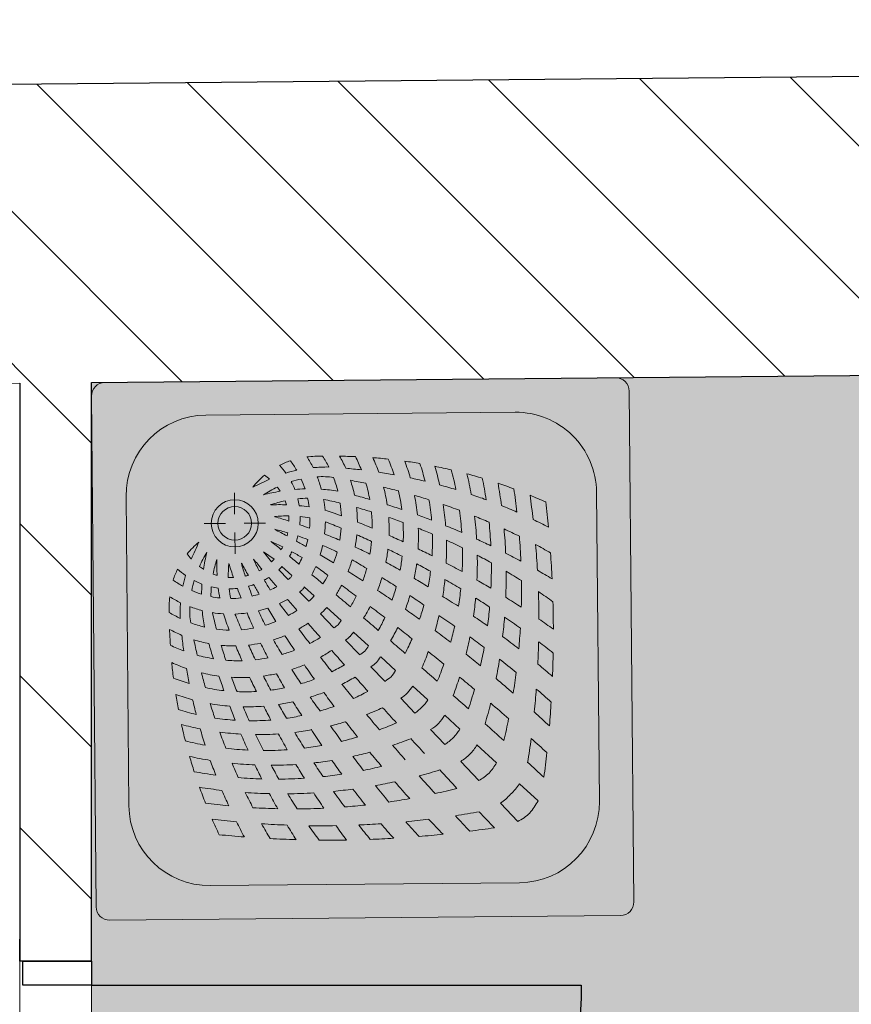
# Model space of a CAD drawing. Header units: millimetres. Extents: x -40063 to 512011, y 350190 to 687060.
# Tile 249 of 256: x 257473 to 258865, y 447382 to 449030. Entities that reach past the tile are written whole.
import ezdxf
from ezdxf.enums import TextEntityAlignment as Align

# ---------------------------------------------------------------- set-up
doc = ezdxf.new("R2010")
doc.units = ezdxf.units.MM
doc.layers.get('0').update_dxf_attribs({"color": 8})
for name, color, linetype in [('Elementy Modelu - Strefy', 8, 'Continuous'), ('Konstrukcja - Ściany zew', 8, 'Continuous'), ('Wnętrze - Umeblowanie', 8, 'Continuous')]:
    doc.layers.add(name, color=color, linetype=linetype)
doc.styles.get("Standard").update_dxf_attribs({"font": 'arial.ttf'})
pattern_1 = [(45, (2007650.3, -1666877.53), (-127.279217, 127.279217), [])]

# ---------------------------------------------------------------- blocks, each defined once
blk = doc.blocks.new('prysznice_0.47_92', base_point=(4415806.5, -2103567.2))
at = {"layer": 'Elementy Modelu - Strefy', "linetype": 'Continuous', "lineweight": 0}
blk.add_hatch(color=255, dxfattribs=at).paths.add_polyline_path([(4416869, -2102322.4), (4414216.5, -2102322.4), (4414240.6, -2104922.4), (4416869, -2104922.4)])
at = {"linetype": 'Continuous', "lineweight": 0, "flags": 1}
for tag in ['ROOM_NAME', 'ROOM_NUMBER', 'ROOM_AREA', 'ROOM_PERIM', 'ROOM_WALLS_SURF', 'ROOM_DOORS_SURF', 'ROOM_WINDS_SURF', 'ROOM_BASELEV', 'ROOM_HEIGHT', 'ROOM_NET_AREA', 'ROOM_REDUCED_AREA', 'ROOM_CALC_AREA', 'ROOM_VOLUME']:
    blk.add_attdef(tag, text='', height=200, dxfattribs=at).set_placement((4415806.5, -2103624.3), align=Align.BOTTOM_LEFT)
blk = doc.blocks.new('Symbol Brodzik 16_2')
at = {"layer": 'Wnętrze - Umeblowanie', "color": 252, "linetype": 'Continuous', "lineweight": 5}
for p, q in [((877.6, 900), (22.6, 900)), ((0.1, 22.5), (0.1, 877.5)), ((900.1, 22.5), (900.1, 877.5)), ((708.8, 843.8), (191.3, 843.8)), ((56.3, 191.2), (56.3, 708.8)), ((237.9, 713.4), (237.9, 677.7)), ((843.8, 191.2), (843.8, 708.8)), ((222.3, 662.2), (186.7, 662.2)), ((289, 662.2), (253.4, 662.2)), ((237.9, 646.7), (237.9, 611)), ((303.1, 601.4), (285.8, 614.3)), ((298.6, 597), (285.8, 614.3)), ((326.3, 567.3), (310.9, 583.8)), ((332.8, 573.8), (316.3, 589.1)), ((360.6, 530.5), (345.5, 546.7)), ((369.5, 539.5), (353.4, 554.6)), ((414.4, 497.7), (390.4, 520)), ((402.4, 485.6), (380, 509.6)), ((460.1, 455.1), (435.1, 478.4)), ((444.9, 440), (421.6, 465)), ((504.6, 413.7), (480, 436.6)), ((486.4, 395.4), (463.5, 420)), ((558.4, 363.5), (533.3, 387)), ((536.5, 341.6), (513.1, 366.8)), ((611.4, 314.2), (586.2, 337.6)), ((585.9, 288.6), (562.4, 313.8)), ((672.3, 257.5), (639.9, 287.6)), ((642.6, 227.8), (612.4, 260.2)), ((741.2, 193.2), (710.4, 221.9)), ((706.8, 158.9), (678.1, 189.6)), ((708.8, 56.2), (191.3, 56.2)), ((877.6, 0), (22.6, 0))]:
    blk.add_line(p, q, dxfattribs=at)
for radius in [39.4, 28.1]:
    blk.add_circle((237.9, 662.2), radius, dxfattribs=at)
for centre, radius, start, end in [((22.6, 877.5), 22.5, 90, 180), ((877.6, 877.5), 22.5, 0, 90), ((191.3, 708.8), 135, 90, 180), ((708.8, 708.8), 135, 0, 90), ((374.7, 636.4), 136.6, 108.2589, 116.5791), ((220.9, 672.4), 126.6, 35.2917, 42.9165), ((200.5, 669.4), 163.2, 29.6354, 36.3675), ((380, 567.9), 205.3, 88.3128, 95.6344), ((193.4, 668.2), 196.3, 25.9651, 31.9952), ((219, 667.5), 197.6, 26.2829, 32.3063), ((395.4, -91.5), 864.6, 86.9845, 88.7448), ((221.1, 663.6), 222, 23.6301, 29.5143), ((202.7, 655.5), 265.1, 20.8026, 26.059), ((395.4, -91.5), 864.6, 83.3288, 85.055), ((215.6, 651.8), 280.4, 19.5061, 24.9124), ((192.8, 643.9), 327.2, 17.2778, 22.1643), ((395.4, -91.5), 864.6, 79.7831, 81.4836), ((191.1, 641.3), 354.1, 15.4246, 20.2098), ((158.7, 633.5), 409.9, 13.5731, 17.8969), ((374.7, 636.4), 136.6, 129.196, 140.9462), ((235.4, 665.6), 93.2, 48.7297, 55.3816), ((390.6, 519.6), 235.5, 101.8201, 106.3724), ((390.6, 519.6), 235.5, 88.6469, 95.0662), ((335.7, -157.6), 914.5, 82.7867, 84.4272), ((390.6, 519.6), 235.5, 81.5102, 81.7327), ((335.7, -157.6), 914.5, 79.3162, 80.9273), ((91.4, 620.8), 500.5, 11.8149, 15.5001), ((395.4, -91.5), 864.6, 76.2338, 78.0955), ((68.3, 610.9), 550.3, 10.9345, 14.4671), ((-112.4, 1576.4), 935.1, 294.0484, 295.9579), ((385.9, 555.8), 183, 101.3677, 106.7778), ((220.9, 672.4), 126.6, 21.1122, 27.6146), ((200.5, 669.4), 163.2, 17.6042, 23.8079), ((384.8, 618.5), 120.4, 80.9202, 93.938), ((193.4, 668.2), 196.3, 14.6813, 21.0162), ((234.2, -308.9), 1059.9, 80.7899, 80.837), ((219, 667.5), 197.6, 13.8019, 20.7098), ((221.1, 663.6), 222, 11.3577, 18.0521), ((234.2, -308.9), 1059.9, 77.8137, 79.2341), ((207.7, 655.7), 260.2, 9.8051, 15.9308), ((335.7, -157.6), 914.5, 75.9876, 77.5746), ((7.9, 599.1), 635.5, 9.7539, 12.944), ((395.4, -91.5), 864.6, 72.6704, 74.4434), ((-79.7, 590.9), 746.4, 8.2388, 11.0494), ((395.4, -91.5), 864.6, 68.9788, 70.8399), ((-197.6, 578.4), 888.9, 7.0667, 9.5129), ((385.9, 555.8), 183, 114.6682, 122.9443), ((361.1, 416.1), 302.7, 98.8716, 104.2822), ((235.4, 665.6), 93.2, 32.1387, 37.3696), ((361.1, 416.1), 302.7, 90.9431, 94.1785), ((361.1, 416.1), 302.7, 80.5246, 85.8025), ((234.2, -308.9), 1059.9, 74.7822, 76.1739), ((218.9, 651.9), 277.2, 8.1122, 14.298), ((192.8, 643.9), 327.2, 6.8416, 12.3555), ((335.7, -157.6), 914.5, 72.6385, 74.4189), ((-387.1, 557.8), 1103.9, 6.1761, 8.2184), ((366.8, 477.9), 225.7, 101.3517, 107.6931), ((237.9, 662.1), 67.7, 26.6695, 27), ((311.3, 389.2), 303.6, 87.4738, 92.4325), ((235.4, 665.6), 93.2, 16.8111, 21.1202), ((359.1, 534.3), 168.8, 89.6302, 95.1753), ((220.9, 672.4), 126.6, 8.378, 13.7023), ((200.5, 669.4), 163.2, 6.7115, 11.9035), ((302.9, 275.5), 433.5, 75.0459, 78.8273), ((193.4, 668.2), 196.3, 4.2183, 9.5363), ((219, 667.5), 197.6, 1.6025, 7.7855), ((99.3, -526.4), 1279.6, 73.4331, 74.6143), ((234.2, -308.9), 1059.9, 71.9075, 73.2752), ((191.1, 641.3), 354.1, 5.2184, 10.5629), ((158.7, 633.5), 409.9, 4.3349, 9.1453), ((335.7, -157.6), 914.5, 69.2927, 70.9472), ((395.4, -91.5), 864.6, 65.1461, 67.0472), ((-758.8, 507.8), 1504.2, 5.9584, 7.5213), ((-1096.8, 492.2), 1866.4, 4.8823, 6.1801), ((311.3, 389.2), 303.6, 80.2718, 83.408), ((289.4, 355.6), 341.9, 68.1808, 73.0545), ((221.1, 663.6), 222, 359.6929, 6.0044), ((150.6, -319.6), 1047.7, 72.4325, 73.8593), ((207.7, 655.7), 260.2, 359.1728, 5.1844), ((99.3, -526.4), 1279.6, 70.9149, 72.0683), ((91.4, 620.8), 500.5, 3.9186, 8.0135), ((234.2, -308.9), 1059.9, 68.9949, 70.5553), ((68.3, 610.9), 550.3, 3.4001, 7.2825), ((335.7, -157.6), 914.5, 65.8073, 67.5698), ((325.5, 475.6), 198.2, 89.1874, 95.9965), ((3.2, -303.5), 1021.8, 71.4234, 72.8305), ((235.4, 665.6), 93.2, 359.6842, 5.0775), ((220.9, 672.4), 126.6, 353.8386, 0.11), ((325.5, 475.6), 198.2, 78.8788, 83.6226), ((200.5, 669.4), 163.2, 354.1913, 0.2556), ((193.4, 668.2), 196.3, 352.6245, 358.5286), ((161.1, 64), 641.3, 66.5712, 69.1241), ((-149.3, -781.7), 1560.9, 66.7074, 67.6945), ((150.6, -319.6), 1047.7, 69.3837, 70.7871), ((218.9, 651.9), 277.2, 357.4706, 3.6927), ((192.8, 643.9), 327.2, 357.326, 3.0068), ((99.3, -526.4), 1279.6, 68.541, 69.6743), ((7.9, 599.1), 635.5, 2.9751, 6.4514), ((234.2, -308.9), 1059.9, 66.1054, 67.5253), ((-79.7, 590.9), 746.4, 2.295, 5.3301), ((335.7, -157.6), 914.5, 62.1533, 63.9448), ((-722, -1235.3), 2148.1, 60.8239, 61.4453), ((172.3, 139.7), 528.8, 73.0453, 75.4872), ((235.4, 665.6), 93.2, 344.2911, 347.5452), ((3.2, -303.5), 1021.8, 69.3865, 70.3486), ((3.2, -303.5), 1021.8, 66.3258, 67.874), ((219, 667.5), 197.6, 349.7336, 355.6196), ((191.1, 641.3), 354.1, 356.003, 1.5769), ((150.6, -319.6), 1047.7, 66.495, 67.884), ((99.3, -526.4), 1279.6, 66.1047, 67.4125), ((-197.6, 578.4), 888.9, 1.9244, 4.5393), ((234.2, -308.9), 1059.9, 63.0798, 64.6149), ((263.7, 525.3), 136.6, 129.0538, 140.804), ((-676.3, 1012.4), 935.1, 334.0421, 335.9516), ((-5397.1, -6293.3), 8965.9, 50.42289, 50.56384), ((108.3, 213.3), 459.2, 62.8458, 65.562), ((220.9, 672.4), 126.6, 341.1955, 345.1989), ((-722, -1235.3), 2148.1, 59.8538, 60.3474), ((172.3, 139.7), 528.8, 69.2224, 71.1284), ((200.5, 669.4), 163.2, 343.2389, 347.4953), ((221.1, 663.6), 222, 348.8556, 354.1687), ((-172.8, -726.4), 1499.3, 64.757, 65.7943), ((207.7, 655.7), 260.2, 349.5692, 354.2534), ((-149.3, -781.7), 1560.9, 64.623, 65.5906), ((158.7, 633.5), 409.9, 355.9929, 1.0759), ((91.4, 620.8), 500.5, 356.746, 1.1309), ((150.6, -319.6), 1047.7, 63.4759, 65.0958), ((99.3, -526.4), 1279.6, 63.7037, 64.8768), ((-387.1, 557.8), 1103.9, 1.91, 4.0711), ((234.5, 664.6), 93.2, 214.6184, 221.2703), ((344.2, 514.1), 183, 147.0557, 155.3318), ((484, 539), 302.7, 165.7178, 171.1284), ((235.4, 665.6), 93.2, 328.887, 332.1066), ((220.9, 672.4), 126.6, 328.4757, 332.4216), ((108.3, 213.3), 459.2, 58.2405, 60.6812), ((193.4, 668.2), 196.3, 342.269, 346.9597), ((172.3, 139.7), 528.8, 63.4273, 66.3293), ((219, 667.5), 197.6, 338.4256, 343.8597), ((3.2, -303.5), 1021.8, 63.2147, 64.756), ((218.9, 651.9), 277.2, 348.1088, 352.6732), ((-172.8, -726.4), 1499.3, 62.5826, 63.6046), ((-149.3, -781.7), 1560.9, 62.6595, 63.6145), ((68.3, 610.9), 550.3, 356.558, 0.7271), ((-758.8, 507.8), 1504.2, 2.7123, 4.3514), ((234.2, -308.9), 1059.9, 59.8831, 61.4256), ((422.2, 533.2), 225.7, 162.3069, 168.6483), ((237.9, 662.1), 67.7, 243, 243.3305), ((510.9, 588.8), 303.6, 177.5675, 182.5262), ((424.4, 574.6), 198.2, 174.0035, 180.8126), ((1203.6, 896.9), 1021.8, 197.1695, 198.5766), ((760.4, 727.8), 528.8, 194.5128, 196.9547), ((2135.4, 1622.1), 2148.1, 208.5547, 209.1761), ((686.7, 791.8), 459.2, 204.438, 207.1542), ((7193.3, 6297.1), 8965.9, 219.43616, 219.57711), ((234.5, 664.6), 93.2, 313.4687, 315.4047), ((235.4, 665.6), 93.2, 314.5953, 316.5313), ((-5397.1, -6293.3), 8965.9, 50.17826, 50.31035), ((200.5, 669.4), 163.2, 332.066, 336.3044), ((-722, -1235.3), 2148.1, 58.4256, 59.1259), ((221.1, 663.6), 222, 337.8477, 343.1726), ((172.3, 139.7), 528.8, 57.2921, 60.3822), ((3.2, -303.5), 1021.8, 60.0048, 61.5377), ((192.8, 643.9), 327.2, 349.0008, 353.0845), ((7.9, 599.1), 635.5, 356.7869, 0.5306), ((150.6, -319.6), 1047.7, 60.4879, 61.9464), ((99.3, -526.4), 1279.6, 61.1733, 62.4624), ((-1096.8, 492.2), 1866.4, 2.2181, 3.5573), ((263.7, 525.3), 136.6, 153.4209, 161.7411), ((227.7, 679.2), 126.6, 227.0835, 234.7083), ((234.5, 664.6), 93.2, 232.6304, 237.8613), ((234.5, 664.6), 93.2, 248.8798, 253.1889), ((234.5, 664.6), 93.2, 297.8934, 301.113), ((227.7, 679.2), 126.6, 311.099, 312.8153), ((220.9, 672.4), 126.6, 317.1847, 318.901), ((193.4, 668.2), 196.3, 331.6521, 336.0954), ((108.3, 213.3), 459.2, 51.6933, 54.8257), ((-722, -1235.3), 2148.1, 56.8944, 57.6723), ((207.7, 655.7), 260.2, 339.384, 344.127), ((191.1, 641.3), 354.1, 347.9688, 351.9467), ((-172.8, -726.4), 1499.3, 60.527, 61.5397), ((158.7, 633.5), 409.9, 348.655, 352.3383), ((-149.3, -781.7), 1560.9, 60.573, 61.6817), ((-79.7, 590.9), 746.4, 356.8297, 0.1009), ((-197.6, 578.4), 888.9, 357.151, 359.9641), ((150.6, -319.6), 1047.7, 57.2873, 58.9284), ((99.3, -526.4), 1279.6, 58.4809, 59.7549), ((230.7, 699.5), 163.2, 233.6325, 240.3646), ((380.5, 509.4), 235.5, 163.6276, 168.1799), ((344.2, 514.1), 183, 163.2222, 168.6323), ((227.7, 679.2), 126.6, 242.3854, 248.8878), ((484, 539), 302.7, 175.8215, 179.0569), ((234.5, 664.6), 93.2, 264.9225, 270.3158), ((234.5, 664.6), 93.2, 282.4548, 285.7089), ((227.7, 679.2), 126.6, 297.5784, 301.5243), ((686.7, 791.8), 459.2, 209.3188, 211.7595), ((7193.3, 6297.1), 8965.9, 219.68965, 219.82174), ((230.7, 699.5), 163.2, 305.8661, 307.4927), ((200.5, 669.4), 163.2, 322.5073, 324.1339), ((-5397.1, -6293.3), 8965.9, 49.84635, 50.00011), ((219, 667.5), 197.6, 326.8839, 331.6539), ((218.9, 651.9), 277.2, 337.9613, 342.5935), ((-141.8, -444.4), 1190.7, 56.961, 58.3262), ((3.2, -303.5), 1021.8, 56.9406, 58.4743), ((91.4, 620.8), 500.5, 350.3185, 353.6011), ((-172.8, -726.4), 1499.3, 58.299, 59.4723), ((-149.3, -781.7), 1560.9, 58.5275, 59.521), ((-387.1, 557.8), 1103.9, 357.8977, 0.2141), ((230.7, 699.5), 163.2, 246.1921, 252.3958), ((365.8, 540.9), 168.8, 174.8247, 180.3698), ((227.7, 679.2), 126.6, 256.2977, 261.622), ((510.9, 588.8), 303.6, 186.592, 189.7282), ((227.7, 679.2), 126.6, 269.89, 276.1614), ((424.4, 574.6), 198.2, 186.3774, 191.1212), ((1203.6, 896.9), 1021.8, 199.6514, 200.6135), ((227.7, 679.2), 126.6, 284.8011, 288.8045), ((760.4, 727.8), 528.8, 198.8716, 200.7776), ((2135.4, 1622.1), 2148.1, 209.6526, 210.1462), ((230.7, 699.5), 163.2, 293.6956, 297.934), ((231.8, 706.7), 196.3, 305.3872, 307.0355), ((193.4, 668.2), 196.3, 322.9645, 324.6128), ((221.1, 663.6), 222, 326.5145, 331.2419), ((-2093.3, -2811.2), 4199.8, 52.9007, 53.3154), ((-722, -1235.3), 2148.1, 55.327, 56.1089), ((192.8, 643.9), 327.2, 339.8931, 344.0222), ((68.3, 610.9), 550.3, 350.4941, 353.5633), ((332.1, 520.1), 205.3, 174.3656, 181.6872), ((231.8, 706.7), 196.3, 238.0048, 244.0349), ((380.5, 509.4), 235.5, 174.9338, 181.3531), ((230.7, 699.5), 163.2, 258.0965, 263.2885), ((230.7, 699.5), 163.2, 269.7444, 275.8087), ((230.7, 699.5), 163.2, 282.5047, 286.7611), ((231.8, 706.7), 196.3, 293.9046, 298.3479), ((7193.3, 6297.1), 8965.9, 219.99989, 220.15365), ((232.6, 681.1), 197.6, 310.3725, 312.2207), ((219, 667.5), 197.6, 317.7793, 319.6275), ((-5397.1, -6293.3), 8965.9, 49.4635, 49.66419), ((207.7, 655.7), 260.2, 328.7474, 333.23), ((191.1, 641.3), 354.1, 339.249, 343.1565), ((-141.8, -444.4), 1190.7, 54.2862, 55.6498), ((-130.7, -617.6), 1358, 56.8954, 58.2556), ((7.9, 599.1), 635.5, 351.3186, 354.0676), ((-172.8, -726.4), 1499.3, 56.1119, 57.1735), ((-149.3, -781.7), 1560.9, 56.3273, 57.4598), ((-758.8, 507.8), 1504.2, 359.5991, 1.3466), ((150.6, -319.6), 1047.7, 53.8072, 55.4332), ((232.6, 681.1), 197.6, 237.6937, 243.7171), ((281.5, 515.2), 120.4, 176.062, 189.0798), ((231.8, 706.7), 196.3, 248.9838, 255.3187), ((484, 539), 302.7, 184.1975, 189.4754), ((231.8, 706.7), 196.3, 260.4637, 265.7817), ((624.6, 597.1), 433.5, 191.1727, 194.9541), ((544.5, 610.6), 341.9, 196.9455, 201.8192), ((231.8, 706.7), 196.3, 271.4714, 277.3755), ((1203.6, 896.9), 1021.8, 202.126, 203.6742), ((231.8, 706.7), 196.3, 283.0403, 287.731), ((760.4, 727.8), 528.8, 203.6707, 206.5727), ((2135.4, 1622.1), 2148.1, 210.8741, 211.5744), ((686.7, 791.8), 459.2, 215.1743, 218.3067), ((232.6, 681.1), 197.6, 298.3461, 303.1161), ((236.5, 678.9), 222, 310.2953, 312.2018), ((221.1, 663.6), 222, 317.7982, 319.7047), ((218.9, 651.9), 277.2, 327.2617, 331.8043), ((-2093.3, -2811.2), 4199.8, 52.082, 52.5038), ((-722, -1235.3), 2148.1, 53.8291, 54.6041), ((158.7, 633.5), 409.9, 340.8198, 344.2758), ((-79.7, 590.9), 746.4, 351.9913, 354.4114), ((-1096.8, 492.2), 1866.4, 359.6289, 1.0375), ((1208.9, 665.9), 1059.9, 189.163, 189.2101), ((232.6, 681.1), 197.6, 249.2902, 256.1981), ((836, 739), 641.3, 200.8759, 203.4288), ((232.6, 681.1), 197.6, 286.1403, 291.5744), ((207.7, 655.7), 260.2, 320.7035, 322.5945), ((-5397.1, -6293.3), 8965.9, 49.07276, 49.2793), ((192.8, 643.9), 327.2, 330.1244, 334.3116), ((91.4, 620.8), 500.5, 343.6182, 346.5984), ((-414.9, -951.1), 1762.5, 54.6668, 55.6992), ((-130.7, -617.6), 1358, 54.4189, 55.6212), ((-197.6, 578.4), 888.9, 352.9007, 355.0176), ((-172.8, -726.4), 1499.3, 53.7268, 54.9619), ((-149.3, -781.7), 1560.9, 53.9349, 55.0232), ((991.5, 504.7), 864.6, 181.2552, 183.0155), ((236.5, 678.9), 222, 240.4857, 246.3699), ((232.6, 681.1), 197.6, 262.2145, 268.3975), ((232.6, 681.1), 197.6, 274.3804, 280.2664), ((236.5, 678.9), 222, 298.7581, 303.4855), ((3711.2, 2993.3), 4199.8, 216.6846, 217.0992), ((7193.3, 6297.1), 8965.9, 220.33581, 220.5365), ((244.3, 692.3), 260.2, 307.4055, 309.2965), ((218.9, 651.9), 277.2, 319.2818, 321.2599), ((191.1, 641.3), 354.1, 329.771, 333.8624), ((-2093.3, -2811.2), 4199.8, 51.2952, 51.7119), ((-722, -1235.3), 2148.1, 52.1041, 52.9721), ((68.3, 610.9), 550.3, 344.0734, 346.9579), ((-387.1, 557.8), 1103.9, 354.2825, 356.0781), ((380.5, 509.4), 235.5, 188.2673, 188.4898), ((1057.6, 564.4), 914.5, 185.5728, 187.2133), ((1208.9, 665.9), 1059.9, 190.7659, 192.1863), ((236.5, 678.9), 222, 251.9479, 258.6423), ((236.5, 678.9), 222, 286.8274, 292.1523), ((760.4, 727.8), 528.8, 209.6178, 212.7079), ((2135.4, 1622.1), 2148.1, 212.3277, 213.1056), ((244.3, 692.3), 260.2, 296.77, 301.2526), ((248.2, 681.1), 277.2, 308.7401, 310.7182), ((-5397.1, -6293.3), 8965.9, 48.69477, 48.89871), ((158.7, 633.5), 409.9, 332.1446, 335.9229), ((7.9, 599.1), 635.5, 345.4628, 348.1213), ((-414.9, -951.1), 1762.5, 52.6863, 53.6473), ((-130.7, -617.6), 1358, 51.6788, 53.1067), ((244.5, 697.3), 265.1, 243.941, 249.1974), ((1426.5, 800.8), 1279.6, 195.3857, 196.5669), ((1219.6, 749.4), 1047.7, 196.1407, 197.5675), ((236.5, 678.9), 222, 263.9956, 270.3071), ((1681.7, 1049.4), 1560.9, 202.3055, 203.2926), ((236.5, 678.9), 222, 275.8313, 281.1444), ((1626.5, 1072.8), 1499.3, 204.2057, 205.243), ((1203.6, 896.9), 1021.8, 205.244, 206.7853), ((244.3, 692.3), 260.2, 285.873, 290.616), ((248.2, 681.1), 277.2, 298.1957, 302.7383), ((7193.3, 6297.1), 8965.9, 220.7207, 220.92724), ((256.2, 707.3), 327.2, 305.219, 307.1214), ((192.8, 643.9), 327.2, 322.8786, 324.781), ((-79.7, 590.9), 746.4, 346.7772, 349.1685), ((-758.8, 507.8), 1504.2, 356.7305, 358.1547), ((-172.8, -726.4), 1499.3, 51.092, 52.2703), ((991.5, 504.7), 864.6, 184.945, 186.6712), ((248.2, 684.5), 280.4, 245.0876, 250.4939), ((244.3, 692.3), 260.2, 254.0692, 260.1949), ((244.3, 692.3), 260.2, 264.8156, 270.8272), ((244.3, 692.3), 260.2, 275.7466, 280.4308), ((3711.2, 2993.3), 4199.8, 217.4962, 217.918), ((191.1, 641.3), 354.1, 322.7694, 324.6845), ((91.4, 620.8), 500.5, 336.0335, 339.3719), ((-2093.3, -2811.2), 4199.8, 50.3676, 50.8228), ((-722, -1235.3), 2148.1, 50.4106, 51.2332), ((-197.6, 578.4), 888.9, 348.3139, 350.441), ((-414.9, -951.1), 1762.5, 50.477, 51.6335), ((-1096.8, 492.2), 1866.4, 357.2023, 358.4067), ((1057.6, 564.4), 914.5, 189.0727, 190.6838), ((1208.9, 665.9), 1059.9, 193.8261, 195.2178), ((248.2, 681.1), 277.2, 255.702, 261.8878), ((248.2, 681.1), 277.2, 287.4065, 292.0387), ((1344.4, 1041.9), 1190.7, 211.6738, 213.039), ((2135.4, 1622.1), 2148.1, 213.8911, 214.673), ((256.2, 707.3), 327.2, 295.6884, 299.8756), ((258.8, 709), 354.1, 305.3155, 307.2306), ((158.7, 633.5), 409.9, 325.7281, 327.5674), ((-5397.1, -6293.3), 8965.9, 48.23989, 48.45865), ((68.3, 610.9), 550.3, 336.8765, 340.0727), ((-130.7, -617.6), 1358, 48.5988, 49.9547), ((256.2, 707.3), 327.2, 247.8357, 252.7222), ((1426.5, 800.8), 1279.6, 197.9317, 199.0851), ((1219.6, 749.4), 1047.7, 199.2129, 200.6163), ((248.2, 681.1), 277.2, 266.3073, 272.5294), ((1681.7, 1049.4), 1560.9, 204.4094, 205.377), ((248.2, 681.1), 277.2, 277.3268, 281.8912), ((1626.5, 1072.8), 1499.3, 206.3954, 207.4174), ((1203.6, 896.9), 1021.8, 208.4623, 209.9952), ((256.2, 707.3), 327.2, 285.9778, 290.1069), ((258.8, 709), 354.1, 296.1376, 300.229), ((7193.3, 6297.1), 8965.9, 221.10129, 221.30523), ((266.6, 741.4), 409.9, 302.4326, 304.2719), ((7.9, 599.1), 635.5, 338.9514, 341.8723), ((-2093.3, -2811.2), 4199.8, 49.4605, 49.9012), ((-722, -1235.3), 2148.1, 48.5006, 49.5053), ((-387.1, 557.8), 1103.9, 350.3933, 352.2198), ((256.2, 707.3), 327.2, 257.6445, 263.1584), ((256.2, 707.3), 327.2, 266.9932, 272.674), ((256.2, 707.3), 327.2, 276.9155, 280.9992), ((3711.2, 2993.3), 4199.8, 218.2881, 218.7048), ((458.4, 436.8), 90, 317.1745, 326.3339), ((-758.8, 507.8), 1504.2, 353.6708, 355.1313), ((-414.9, -951.1), 1762.5, 47.9821, 49.0561), ((991.5, 504.7), 864.6, 188.5164, 190.2169), ((258.8, 709), 354.1, 249.7902, 254.5754), ((1057.6, 564.4), 914.5, 192.4254, 194.0124), ((258.8, 709), 354.1, 278.0533, 282.0312), ((1203.6, 896.9), 1021.8, 211.5257, 213.0594), ((258.8, 709), 354.1, 286.8435, 290.751), ((1344.4, 1041.9), 1190.7, 214.3502, 215.7138), ((2135.4, 1622.1), 2148.1, 215.3959, 216.1709), ((266.6, 741.4), 409.9, 294.0771, 297.8554), ((463.2, 441.7), 90, 303.6661, 312.8255), ((485.3, 416), 90, 314.4529, 324.3532), ((-5397.1, -6293.3), 8965.9, 47.79438, 48.01125), ((266.6, 741.4), 409.9, 252.1031, 256.4269), ((1208.9, 665.9), 1059.9, 196.7248, 198.0925), ((258.8, 709), 354.1, 259.4371, 264.7816), ((1426.5, 800.8), 1279.6, 200.3257, 201.459), ((258.8, 709), 354.1, 268.4231, 273.997), ((1219.6, 749.4), 1047.7, 202.116, 203.505), ((1681.7, 1049.4), 1560.9, 206.3855, 207.3405), ((1626.5, 1072.8), 1499.3, 208.4603, 209.473), ((266.6, 741.4), 409.9, 285.7242, 289.1802), ((279.2, 808.6), 500.5, 290.6281, 293.9665), ((7193.3, 6297.1), 8965.9, 221.54135, 221.76011), ((484.1, 414.8), 90, 305.6468, 315.5471), ((-197.6, 578.4), 888.9, 343.3, 345.5982), ((-2093.3, -2811.2), 4199.8, 48.4326, 48.975), ((-1096.8, 492.2), 1866.4, 354.6558, 355.8863), ((266.6, 741.4), 409.9, 260.8547, 265.6651), ((266.6, 741.4), 409.9, 268.9241, 274.0071), ((266.6, 741.4), 409.9, 277.6617, 281.345), ((3711.2, 2993.3), 4199.8, 219.1772, 219.6324), ((509.3, 384.4), 90, 317.8442, 328.6878), ((-387.1, 557.8), 1103.9, 346.1926, 348.1444), ((-722, -1235.3), 2148.1, 46.322, 47.2438), ((279.2, 808.6), 500.5, 254.5, 258.1851), ((991.5, 504.7), 864.6, 191.9045, 193.7662), ((1057.6, 564.4), 914.5, 195.5811, 197.3615), ((279.2, 808.6), 500.5, 276.3989, 279.6815), ((1517.7, 1030.8), 1358, 211.7444, 213.1046), ((279.2, 808.6), 500.5, 283.4016, 286.3818), ((1851.2, 1315), 1762.5, 214.3008, 215.3332), ((2135.4, 1622.1), 2148.1, 217.0279, 217.8959), ((289.2, 831.7), 550.3, 289.9273, 293.1235), ((515.7, 390.7), 90, 301.3122, 312.1558), ((536.1, 363.4), 90, 315.3193, 326.8531), ((-5397.1, -6293.3), 8965.9, 47.28524, 47.55497), ((289.2, 831.7), 550.3, 255.5329, 259.0655), ((279.2, 808.6), 500.5, 261.9865, 266.0814), ((1208.9, 665.9), 1059.9, 199.4447, 201.0051), ((1426.5, 800.8), 1279.6, 202.5875, 203.8953), ((279.2, 808.6), 500.5, 268.8691, 273.254), ((1219.6, 749.4), 1047.7, 204.9042, 206.5241), ((1681.7, 1049.4), 1560.9, 208.3183, 209.427), ((1626.5, 1072.8), 1499.3, 210.5277, 211.701), ((289.2, 831.7), 550.3, 283.0421, 285.9266), ((300.9, 892.2), 635.5, 288.1277, 291.0486), ((7193.3, 6297.1), 8965.9, 221.98875, 222.20562), ((536.7, 364), 90, 303.1469, 314.6807), ((592.1, 308), 11.2, 314.6807, 315.3193), ((-758.8, 507.8), 1504.2, 350.4034, 351.9611), ((-2093.3, -2811.2), 4199.8, 47.2646, 47.747), ((289.2, 831.7), 550.3, 262.7175, 266.5999), ((289.2, 831.7), 550.3, 269.2729, 273.442), ((289.2, 831.7), 550.3, 276.4367, 279.5059), ((3711.2, 2993.3), 4199.8, 220.0988, 220.5395), ((563.4, 335), 90, 315.7211, 328.2033), ((300.9, 892.2), 635.5, 257.056, 260.2461), ((991.5, 504.7), 864.6, 195.5566, 197.3296), ((1057.6, 564.4), 914.5, 199.0528, 200.7073), ((300.9, 892.2), 635.5, 275.9324, 278.6814), ((1517.7, 1030.8), 1358, 214.3788, 215.5811), ((300.9, 892.2), 635.5, 281.8787, 284.5372), ((1851.2, 1315), 1762.5, 216.3527, 217.3137), ((2135.4, 1622.1), 2148.1, 218.7668, 219.5894), ((309.2, 979.7), 746.4, 286.3701, 288.9778), ((565, 336.6), 90, 301.7967, 314.2789), ((-1096.8, 492.2), 1866.4, 351.9982, 353.2744), ((1208.9, 665.9), 1059.9, 202.4747, 203.8946), ((300.9, 892.2), 635.5, 263.5486, 267.0249), ((1426.5, 800.8), 1279.6, 205.1232, 206.2963), ((300.9, 892.2), 635.5, 269.4694, 273.2131), ((1219.6, 749.4), 1047.7, 208.0536, 209.5121), ((1681.7, 1049.4), 1560.9, 210.479, 211.4725), ((1626.5, 1072.8), 1499.3, 212.8265, 213.8881), ((309.2, 979.7), 746.4, 280.8315, 283.2228), ((594.1, 302.1), 90, 316.7747, 330.3169), ((-5397.1, -6293.3), 8965.9, 46.7042, 46.94007), ((309.2, 979.7), 746.4, 258.9506, 261.7612), ((309.2, 979.7), 746.4, 264.6699, 267.705), ((309.2, 979.7), 746.4, 269.8991, 273.1703), ((309.2, 979.7), 746.4, 275.5886, 278.0087), ((321.7, 1097.6), 888.9, 284.4018, 286.7), ((3711.2, 2993.3), 4199.8, 221.025, 221.5674), ((7193.3, 6297.1), 8965.9, 222.44503, 222.71476), ((598, 306), 90, 299.6831, 313.2253), ((991.5, 504.7), 864.6, 199.1601, 201.0212), ((321.7, 1097.6), 888.9, 260.4871, 262.9333), ((1057.6, 564.4), 914.5, 202.4302, 204.1927), ((321.7, 1097.6), 888.9, 274.9824, 277.0993), ((1517.7, 1030.8), 1358, 216.8933, 218.3212), ((321.7, 1097.6), 888.9, 279.559, 281.6861), ((1851.2, 1315), 1762.5, 218.3665, 219.523), ((2135.4, 1622.1), 2148.1, 220.4947, 221.4994), ((342.2, 1287.1), 1103.9, 281.8556, 283.8074), ((635.7, 272.1), 90, 311.5135, 326.1201), ((321.7, 1097.6), 888.9, 265.4607, 268.0756), ((1208.9, 665.9), 1059.9, 205.3851, 206.9202), ((1426.5, 800.8), 1279.6, 207.5376, 208.8267), ((321.7, 1097.6), 888.9, 270.0359, 272.849), ((1219.6, 749.4), 1047.7, 211.0716, 212.7127), ((1681.7, 1049.4), 1560.9, 212.5402, 213.6727), ((1626.5, 1072.8), 1499.3, 215.0381, 216.2732), ((342.2, 1287.1), 1103.9, 277.7802, 279.6067), ((628, 264.4), 90, 303.8799, 318.4865), ((191.3, 191.2), 135, 180, 270), ((342.2, 1287.1), 1103.9, 261.7816, 263.8239), ((342.2, 1287.1), 1103.9, 265.9289, 268.09), ((342.2, 1287.1), 1103.9, 269.7859, 272.1023), ((342.2, 1287.1), 1103.9, 273.9219, 275.7175), ((708.8, 191.2), 135, 270, 0), ((660.7, 233.4), 90, 317.6817, 333.4813), ((991.5, 504.7), 864.6, 202.9528, 204.8539), ((392.2, 1658.8), 1504.2, 262.4787, 264.0416), ((392.2, 1658.8), 1504.2, 278.0389, 279.5966), ((3711.2, 2993.3), 4199.8, 222.253, 222.7354), ((7193.3, 6297.1), 8965.9, 223.05993, 223.2958), ((666.6, 239.4), 90, 296.5187, 312.3183), ((1057.6, 564.4), 914.5, 206.0552, 207.8467), ((392.2, 1658.8), 1504.2, 265.6486, 267.2877), ((1208.9, 665.9), 1059.9, 208.5744, 210.1169), ((1426.5, 800.8), 1279.6, 210.2451, 211.5191), ((392.2, 1658.8), 1504.2, 268.6534, 270.4009), ((1219.6, 749.4), 1047.7, 214.5668, 216.1928), ((1681.7, 1049.4), 1560.9, 214.9768, 216.0651), ((392.2, 1658.8), 1504.2, 271.8453, 273.2695), ((1626.5, 1072.8), 1499.3, 217.7297, 218.908), ((1517.7, 1030.8), 1358, 220.0453, 221.4012), ((392.2, 1658.8), 1504.2, 274.8687, 276.3292), ((1851.2, 1315), 1762.5, 220.9439, 222.0179), ((2135.4, 1622.1), 2148.1, 222.7562, 223.678), ((407.9, 1996.9), 1866.4, 276.7256, 278.0018), ((407.9, 1996.9), 1866.4, 263.8199, 265.1177), ((407.9, 1996.9), 1866.4, 266.4427, 267.7819), ((407.9, 1996.9), 1866.4, 271.5933, 272.7977), ((407.9, 1996.9), 1866.4, 274.1137, 275.3442), ((407.9, 1996.9), 1866.4, 268.9625, 270.3711), ((22.6, 22.5), 22.5, 180, 270), ((877.6, 22.5), 22.5, 270, 0)]:
    blk.add_arc(centre, radius, start, end, dxfattribs=at)
blk = doc.blocks.new('Ściana_218', base_point=(4413874.7, -2065378.5))
at = {"layer": 'Konstrukcja - Ściany zew', "linetype": 'Continuous'}
h = blk.add_hatch(dxfattribs=at)
h.set_pattern_fill('Bloczki_ceramiczne', color=256, style=0, pattern_type=2)
h.set_pattern_definition(pattern_1)
h.paths.add_polyline_path([(4413633.3, -2093335.7), (4413763.6, -2107412.4), (4414259, -2106912.4), (4414133.3, -2093331), (4413948.3, -2093332.8), (4413833.3, -2093333.8)])
at = {"layer": 'Konstrukcja - Ściany zew', "linetype": 'Continuous', "flags": 128}
for points in [[(4413633.3, -2093335.7), (4413763.6, -2107412.4)], [(4414240.6, -2104922.4), (4414216.5, -2102322.4)]]:
    blk.add_lwpolyline(points, dxfattribs=at)
blk = doc.blocks.new('Drzwi 16_32')
at = {"layer": 'Konstrukcja - Ściany zew', "linetype": 'Continuous'}
for p, q in [((410, 0), (410, 820)), ((-450, 0), (-487, 0)), ((-410, 0), (-450, 0)), ((-450, 0), (-450, -115)), ((-450, 0), (-450, -115)), ((-410, -115), (-410, 0)), ((450, 0), (410, 0)), ((410, 0), (410, -115)), ((450, -115), (450, 0)), ((450, 0), (450, -115)), ((450, 0), (487, 0)), ((-450, -115), (-410, -115)), ((-450, -115), (-450, -120)), ((410, -115), (450, -115)), ((450, -115), (450, -120)), ((-450, -120), (-487, -120)), ((450, -120), (487, -120))]:
    blk.add_line(p, q, dxfattribs=at)
blk.add_arc((410, 0), 820, 90, 180, dxfattribs=at)
blk = doc.blocks.new('Ściana_222', base_point=(4414241.7, -2105042.4))
at = {"layer": 'Konstrukcja - Ściany zew', "linetype": 'Continuous'}
h = blk.add_hatch(dxfattribs=at)
h.set_pattern_fill('Bloczki_ceramiczne', color=256, style=0, pattern_type=2)
h.set_pattern_definition(pattern_1)
h.paths.add_polyline_path([(4414240.6, -2104922.4), (4414241.7, -2105042.4), (4415209, -2105042.4), (4415209, -2105037.4), (4415209, -2104922.4)])
for p, q in [((4415209, -2104922.4), (4415172, -2104922.4)), ((4415209, -2104922.4), (4415209, -2105037.4)), ((4415209, -2105042.4), (4415172, -2105042.4)), ((4415209, -2105037.4), (4415209, -2105042.4))]:
    blk.add_line(p, q, dxfattribs=at)
at = {"layer": 'Konstrukcja - Ściany zew', "linetype": 'Continuous', "flags": 128}
for points in [[(4415209, -2104922.4), (4414240.6, -2104922.4)], [(4414241.7, -2105042.4), (4415209, -2105042.4)]]:
    blk.add_lwpolyline(points, dxfattribs=at)
at = {"layer": 'Konstrukcja - Ściany zew', "linetype": 'Continuous', "xscale": -1, "zscale": 1000}
blk.add_blockref('Drzwi 16_32', (4415659, -2104922.4), dxfattribs=at)

msp = doc.modelspace()

# ---------------------------------------------------------------- linework, layer by layer
at = {"layer": 'Elementy Modelu - Strefy', "color": 255, "linetype": 'Continuous', "lineweight": 0, "flags": 128}
for points in [[(260192.66241, 445794.04899), (260192.66241, 448446.57639), (257592.66241, 448422.51846), (257592.66241, 445794.04899)], [(257472.66241, 448421.40809), (255602.66241, 448404.10488), (255602.66241, 445794.04899), (257472.66241, 445794.04899)]]:
    msp.add_lwpolyline(points, close=True, dxfattribs=at)

# ---------------------------------------------------------------- block references
at = {"layer": 'Elementy Modelu - Strefy', "color": 5, "linetype": 'Continuous', "lineweight": 13, "rotation": 270}
msp.add_blockref('prysznice_0.47_92', (258947.90508, 446856.55421), dxfattribs=at)
at = {"layer": 'Konstrukcja - Ściany zew', "rotation": 270}
for name, p in [('Ściana_218', (297136.6045, 448788.42063)), ('Ściana_222', (257472.66241, 448421.40809))]:
    msp.add_blockref(name, p, dxfattribs=at)
at = {"layer": 'Wnętrze - Umeblowanie', "color": 252, "linetype": 'Continuous', "lineweight": 5, "xscale": -1, "zscale": 1000, "rotation": 90.53014572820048}
msp.add_blockref('Symbol Brodzik 16_2', (258492.62388, 448430.84585), dxfattribs=at)

doc.saveas('drawing.dxf')
